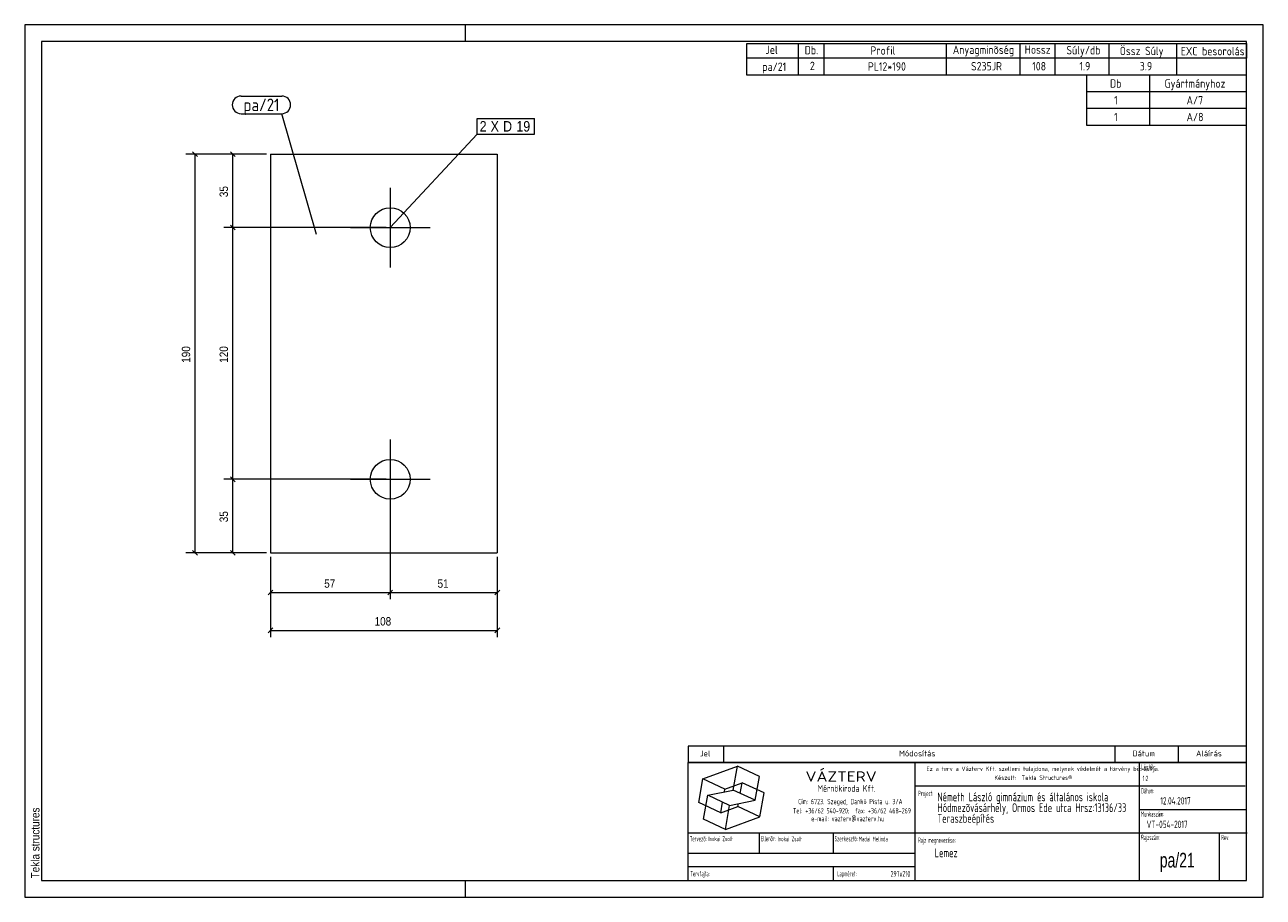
# Model space of a CAD drawing. Header units: millimetres. Extents: x 1 to 296, y 1 to 209.
import ezdxf

# ---------------------------------------------------------------- set-up
doc = ezdxf.new("R2010")
doc.units = ezdxf.units.MM
doc.linetypes.add('XKITLINE00', pattern=[0])
for name, color, linetype, lineweight in [('Bemassung', 1, 'Continuous', 0), ('Schrauben', 7, 'Continuous', 0), ('Schraubenbezeichnung', 5, 'Continuous', 0), ('Teil', 7, 'Continuous', 0), ('Text', 5, 'Continuous', 0), ('Ueberschrift', 7, 'Continuous', 0), ('Zeichnungsrahmen', 3, 'Continuous', 0)]:
    doc.layers.add(name, color=color, linetype=linetype, lineweight=lineweight)
doc.styles.add('ARIAL', font='ARIAL.TTF')
doc.styles.add('ISOCPEUR', font='ISOCPEUR.TTF')
doc.styles.add('ISOCPEUR_BOLD', font='ARIAL.TTF')
doc.styles.add('ISOCPUER', font='ARIAL.TTF')

msp = doc.modelspace()

# ---------------------------------------------------------------- linework, layer by layer
at = {"layer": 'Bemassung', "linetype": 'XKITLINE00', "lineweight": 0}
for p, q in [((58.55, 178.13), (39.4, 178.13)), ((40.98, 178.7), (42.12, 177.57)), ((41.55, 83.13), (41.55, 178.13)), ((58.55, 178.13), (48.4, 178.13)), ((49.98, 178.7), (51.12, 177.57)), ((50.55, 160.63), (50.55, 178.13)), ((87.05, 160.63), (48.4, 160.63)), ((87.05, 160.63), (48.4, 160.63)), ((49.98, 161.2), (51.12, 160.07)), ((49.98, 161.2), (51.12, 160.07)), ((50.55, 100.64), (50.55, 160.63)), ((87.05, 100.64), (48.4, 100.64)), ((87.05, 100.64), (48.4, 100.64)), ((49.98, 101.2), (51.12, 100.07)), ((49.98, 101.2), (51.12, 100.07)), ((50.55, 83.13), (50.55, 100.64)), ((88.05, 99.63), (88.05, 72.03)), ((88.05, 99.63), (88.05, 72.03)), ((58.55, 83.13), (39.4, 83.13)), ((40.98, 83.7), (42.12, 82.57)), ((58.55, 83.13), (48.4, 83.13)), ((49.98, 83.7), (51.12, 82.57)), ((59.55, 82.13), (59.55, 63.03)), ((59.55, 82.13), (59.55, 72.03)), ((113.55, 82.13), (113.55, 63.03)), ((113.55, 82.13), (113.55, 72.03)), ((60.12, 74.2), (58.98, 73.07)), ((88.62, 74.2), (87.48, 73.07)), ((88.62, 74.2), (87.48, 73.07)), ((114.12, 74.2), (112.98, 73.07)), ((59.55, 73.63), (88.05, 73.63)), ((88.05, 73.63), (113.55, 73.63)), ((60.12, 65.2), (58.98, 64.07)), ((114.12, 65.2), (112.98, 64.07)), ((59.55, 64.63), (113.55, 64.63))]:
    msp.add_line(p, q, dxfattribs=at)
at = {"layer": 'Bemassung'}
for p in [(41.55, 178.13), (50.55, 178.13), (50.55, 160.63), (50.55, 160.63), (50.55, 100.64), (50.55, 100.64), (41.55, 83.13), (50.55, 83.13), (59.55, 73.63), (88.05, 73.63), (88.05, 73.63), (113.55, 73.63), (59.55, 64.63), (113.55, 64.63)]:
    msp.add_point(p, dxfattribs=at)
at = {"layer": 'Schrauben', "linetype": 'XKITLINE00', "lineweight": 0}
for p, q in [((88.05, 170.13), (88.05, 151.13)), ((78.55, 160.63), (97.55, 160.63)), ((88.05, 110.14), (88.05, 91.13)), ((78.55, 100.64), (97.55, 100.64))]:
    msp.add_line(p, q, dxfattribs=at)
for centre in [(88.05, 160.63), (88.05, 100.64)]:
    msp.add_circle(centre, 4.75, dxfattribs=at)
at = {"layer": 'Schraubenbezeichnung', "linetype": 'XKITLINE00', "lineweight": 0}
for p, q in [((108.75, 186.63), (122.4, 186.63)), ((108.75, 182.94), (108.75, 186.63)), ((122.4, 182.94), (122.4, 186.63)), ((88.05, 160.63), (108.75, 182.94)), ((108.75, 182.94), (122.4, 182.94))]:
    msp.add_line(p, q, dxfattribs=at)
at = {"layer": 'Teil', "linetype": 'XKITLINE00', "lineweight": 0}
for p, q in [((59.55, 178.13), (59.55, 83.13)), ((59.55, 178.13), (113.55, 178.13)), ((113.55, 178.13), (113.55, 83.13)), ((59.55, 83.13), (113.55, 83.13))]:
    msp.add_line(p, q, dxfattribs=at)
at = {"layer": 'Text', "linetype": 'XKITLINE00', "lineweight": 0}
for p, q in [((52.51, 192), (62.22, 192)), ((52.51, 187.8), (62.22, 187.8)), ((70.5, 158.99), (62.22, 187.8))]:
    msp.add_line(p, q, dxfattribs=at)
for centre, start, end in [((52.51, 189.9), 90, 270), ((62.22, 189.9), 270, 90)]:
    msp.add_arc(centre, 2.1, start, end, dxfattribs=at)
at = {"layer": 'Ueberschrift', "linetype": 'XKITLINE00', "lineweight": 0}
for p, q in [((173, 204.54), (292, 204.54)), ((173, 201.04), (173, 204.54)), ((185.3, 201.04), (185.3, 204.54)), ((191.44, 201.04), (191.44, 204.54)), ((220.54, 201.04), (220.54, 204.54)), ((238.09, 201.05), (238.09, 204.55)), ((246.43, 201.04), (246.43, 204.54)), ((259.28, 201.04), (259.28, 204.54)), ((275.4, 201.02), (275.4, 204.52)), ((292, 204.54), (292, 201.04)), ((292, 201.04), (173, 201.04)), ((173, 197), (173, 201)), ((185.3, 197), (185.3, 201)), ((191.44, 197), (191.44, 201)), ((220.54, 197), (220.54, 201)), ((238.09, 197), (238.09, 201)), ((246.43, 197), (246.43, 201)), ((259.28, 197), (259.28, 201)), ((275.41, 197), (275.41, 201)), ((292, 197), (173, 197)), ((254, 193), (254, 197)), ((269, 193), (269, 197)), ((292, 193), (254, 193)), ((254, 189), (254, 193)), ((269, 189), (269, 193)), ((292, 189), (254, 189)), ((254, 185), (254, 189)), ((269, 185), (269, 189)), ((292, 185), (254, 185)), ((159, 37.07), (292, 37.07)), ((159, 37), (159, 33.14)), ((167.4, 37), (167.4, 33.14)), ((260.64, 37.07), (260.64, 33.21)), ((275.76, 37.07), (275.76, 33.21)), ((159, 33.22), (292, 33.22)), ((159, 33.14), (292, 33.14)), ((159, 5), (159, 33.14)), ((213.11, 5), (213.11, 33.14)), ((266.49, 5), (266.49, 33.14)), ((162.55, 29.24), (170.77, 32.23)), ((169.77, 26.55), (170.77, 32.23)), ((176, 29.79), (170.77, 32.23)), ((175, 24.11), (176, 29.79)), ((161.54, 23.55), (162.55, 29.24)), ((167.78, 26.8), (162.55, 29.24)), ((167.66, 26.12), (167.78, 26.8)), ((167.78, 26.8), (171.89, 28.3)), ((171.44, 25.76), (171.89, 28.3)), ((177.12, 25.86), (171.89, 28.3)), ((213.11, 27.54), (291.69, 27.54)), ((162.67, 19.62), (163.67, 25.3)), ((163.67, 25.3), (169.77, 26.55)), ((168.9, 22.86), (163.67, 25.3)), ((166.78, 21.11), (167.22, 23.65)), ((168.9, 22.86), (175, 24.11)), ((175, 24.11), (169.77, 26.55)), ((176.12, 20.17), (177.12, 25.86)), ((166.78, 21.11), (161.54, 23.55)), ((166.78, 21.11), (170.89, 22.61)), ((167.9, 17.18), (168.9, 22.86)), ((170.89, 22.61), (171.01, 23.29)), ((176.12, 20.17), (170.89, 22.61)), ((266.49, 21.94), (292, 21.94)), ((167.9, 17.18), (162.67, 19.62)), ((167.9, 17.18), (176.12, 20.17)), ((159, 16.34), (292.21, 16.34)), ((175.99, 11.48), (175.99, 16.39)), ((193.55, 16.39), (193.55, 11.49)), ((285.52, 16.28), (285.52, 5)), ((159.07, 11.49), (213.14, 11.49)), ((159.04, 8.34), (213.11, 8.34)), ((193.55, 8.31), (193.55, 5.13))]:
    msp.add_line(p, q, dxfattribs=at)
at = {"layer": 'Zeichnungsrahmen', "linetype": 'XKITLINE00', "lineweight": 0}
for p, q in [((296, 209), (1, 209)), ((1, 209), (1, 1)), ((106, 205), (106, 209)), ((296, 1), (296, 209)), ((292, 205), (5, 205)), ((5, 205), (5, 5)), ((292, 5), (292, 205)), ((5, 5), (292, 5)), ((106, 1), (106, 5)), ((1, 1), (296, 1))]:
    msp.add_line(p, q, dxfattribs=at)

# ---------------------------------------------------------------- texts
at = {"layer": 'Bemassung', "style": 'ISOCPUER', "width": 0.85}
for s, p in [('35', (49.4, 167.9)), ('190', (40.4, 128.41)), ('120', (49.4, 128.41)), ('35', (49.4, 90.4))]:
    msp.add_text(s, height=2, rotation=90.0002, dxfattribs=at).set_placement(p)
for s, p in [('57', (72.32, 74.78)), ('51', (99.32, 74.78)), ('108', (84.32, 65.78))]:
    msp.add_text(s, height=2, dxfattribs=at).set_placement(p)
at = {"layer": 'Schraubenbezeichnung', "style": 'ARIAL', "width": 0.85}
for s, p in [('2', (109.35, 183.53)), ('X', (111.96, 183.53)), ('D', (114.93, 183.53)), ('19', (118.09, 183.53))]:
    msp.add_text(s, height=2.5, dxfattribs=at).set_placement(p)
at = {"layer": 'Text', "style": 'ISOCPEUR', "width": 0.85}
msp.add_text('pa/21', height=3, dxfattribs=at).set_placement((53.11, 188.4))
at = {"layer": 'Ueberschrift'}
for s, height, style, width, p in [('Jel', 2, 'ISOCPEUR', 0.85, (177.44, 202.04)), ('Db.', 2, 'ISOCPEUR', 0.85, (186.78, 201.95)), ('Profil', 2, 'ISOCPEUR', 0.85, (202.44, 201.86)), ('Anyagminõség', 2, 'ISOCPEUR', 0.85, (222.06, 202.04)), ('Hossz', 2, 'ISOCPEUR', 0.85, (239.18, 202.08)), ('Súly/db', 2, 'ISOCPEUR', 0.85, (249.11, 201.94)), ('Össz Súly', 2, 'ISOCPEUR', 0.85, (261.83, 201.76)), ('EXC besorolás', 2, 'ISOCPEUR', 0.85, (276.36, 201.71)), ('pa/21', 2, 'ISOCPEUR', 0.85, (176.68, 198)), ('2', 2, 'ISOCPEUR', 0.85, (188.02, 198.19)), ('PL12*190', 2, 'ISOCPEUR', 0.85, (201.83, 198.05)), ('S235JR', 2, 'ISOCPEUR', 0.85, (226.39, 198.11)), ('108', 2, 'ISOCPEUR', 0.85, (240.97, 198.11)), ('1.9', 2, 'ISOCPEUR', 0.85, (252.21, 198.12)), ('3.9', 2, 'ISOCPEUR', 0.85, (266.59, 198.12)), ('Db', 2, 'ISOCPEUR', 0.85, (259.5, 194)), ('Gyártmányhoz', 2, 'ISOCPEUR', 0.85, (272.5, 194)), ('1', 2, 'ISOCPEUR', 0.85, (260.48, 190)), ('A/7', 2, 'ISOCPEUR', 0.85, (277.74, 190)), ('1', 2, 'ISOCPEUR', 0.85, (260.48, 186)), ('A/8', 2, 'ISOCPEUR', 0.85, (277.74, 186)), ('Jel', 1.4, 'ISOCPEUR', 0.85, (161.84, 34.58)), ('Módosítás', 1.4, 'ISOCPEUR', 0.85, (209.25, 34.58)), ('Dátum', 1.4, 'ISOCPEUR', 0.85, (264.86, 34.58)), ('Aláírás', 1.4, 'ISOCPEUR', 0.85, (280, 34.58)), ('Lépték:', 1.26, 'ISOCPEUR', 0.51, (266.96, 31.43)), ('VÁZTERV', 2.45, 'ISOCPEUR', 1.19, (186.96, 28.56)), ('Ez a terv a Vázterv Kft. szellemi tulajdona, melynek védelmét a törvény biztosítja.', 1.05, 'ISOCPEUR', 0.838832, (215.8, 31.11)), ('Készült:  Tekla Structures®', 1.05, 'ISOCPEUR', 0.838832, (231.96, 28.98)), ('1:2', 1.26, 'ISOCPEUR', 0.595, (267.27, 28.7)), ('Mérnökiroda Kft.', 1.61, 'ISOCPEUR', 0.68, (189.86, 26.15)), ('Dátum:', 1.26, 'ISOCPEUR', 0.51, (266.91, 25.76)), ('Cím: 6723. Szeged, Dankó Pista u. 3/A', 1.26, 'ISOCPEUR', 0.68, (185.24, 23.18)), ('Project:', 1.26, 'ISOCPEUR', 0.51, (213.81, 25.12)), ('Németh László gimnázium és általános iskola', 2.1, 'ISOCPEUR', 0.595, (218.39, 23.87)), ('Hódmezõvásárhely, Ormos Ede utca Hrsz:13136/33', 2.1, 'ISOCPEUR', 0.595, (218.4, 21.31)), ('12.04.2017', 1.75, 'ISOCPEUR', 0.595, (271.48, 23.11)), ('Tel: +36/62 540-920;  fax: +36/62 468-269', 1.26, 'ISOCPEUR', 0.68, (183.98, 20.99)), ('Teraszbeépítés', 2.1, 'ISOCPEUR', 0.595, (218.4, 18.75)), ('Munkaszám:', 1.26, 'ISOCPEUR', 0.51, (266.87, 20.23)), ('e-mail: vazterv@vazterv.hu', 1.26, 'ISOCPEUR', 0.68, (188.32, 19.12)), ('VT-054-2017', 1.75, 'ISOCPEUR', 0.595, (268.23, 17.51)), ('Tervezõ:', 1.26, 'ISOCPEUR', 0.51, (159.4, 14.32)), ('Inokai Zsolt', 1.12, 'ISOCPEUR', 0.595, (163.85, 14.37)), ('Ellenõr:', 1.26, 'ISOCPEUR', 0.51, (176.35, 14.35)), ('Inokai Zsolt', 1.12, 'ISOCPEUR', 0.595, (180.32, 14.35)), ('Szerkesztõ:', 1.26, 'ISOCPEUR', 0.51, (193.9, 14.32)), ('Madai Melinda', 1.12, 'ISOCPEUR', 0.595, (199.65, 14.33)), ('Rajz megnevezése:', 1.26, 'ISOCPEUR', 0.51, (213.8, 13.98)), ('Rajzszám:', 1.26, 'ISOCPEUR', 0.51, (266.92, 14.65)), ('Rev:', 1.26, 'ISOCPEUR', 0.51, (285.98, 14.62)), ('Lemez', 2.1, 'ISOCPEUR', 0.595, (217.73, 10.54)), ('pa/21', 3.5, 'ISOCPEUR_BOLD', 0.68, (271.36, 8.1)), ('Tervfajta:', 1.26, 'ISOCPEUR', 0.51, (159.53, 5.99)), ('Lapméret:', 1.26, 'ISOCPEUR', 0.51, (194.51, 5.99)), ('297x210', 1.4, 'ISOCPEUR', 0.595, (207.25, 5.89))]:
    msp.add_text(s, height=height, dxfattribs=dict(at, style=style, width=width)).set_placement(p)
at = {"layer": 'Zeichnungsrahmen', "style": 'ARIAL', "width": 0.85}
msp.add_text('Tekla structures', height=2, rotation=90, dxfattribs=at).set_placement((4.5, 5.5))

doc.saveas('drawing.dxf')
